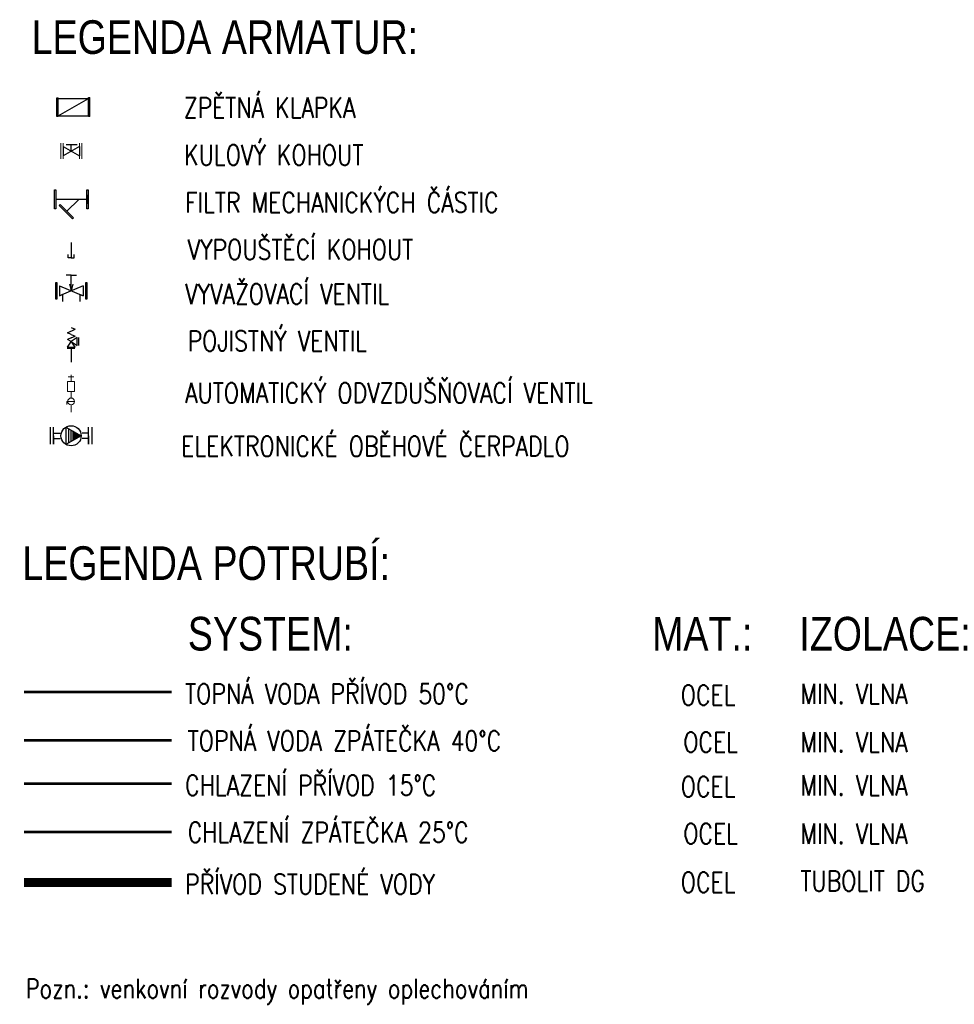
# Model space of a CAD drawing. Header units: millimetres. Extents: x -29085 to 3627694, y -159961 to 2281735.
# Tile 6 of 229: x -15830 to -8885, y 1925 to 9245. Entities that reach past the tile are written whole.
import ezdxf

# ---------------------------------------------------------------- set-up
doc = ezdxf.new("R2010")
doc.units = ezdxf.units.MM
for name, pattern in [('ACAD_ISO04W100', [30, 24, -3, 0, -3]), ('DASHED', [19.05, 12.7, -6.35]), ('ČÁRKOVANÁ', [19.05, 12.7, -6.35])]:
    doc.linetypes.add(name, pattern=pattern)
for name, color, linetype in [('ARMATURY', 7, 'Continuous'), ('CH_armatury', 7, 'Continuous'), ('G armatury', 7, 'Continuous'), ('G_armatury', 7, 'Continuous'), ('NWT-UT_TEXT', 90, 'Continuous'), ('NWT_UT_PRIV', 1, 'Continuous'), ('NWT_UT_ZPÁT', 150, 'DASHED'), ('UT_SV', 3, 'ACAD_ISO04W100')]:
    doc.layers.add(name, color=color, linetype=linetype)
doc.layers.add('G-TECHOLOGIE', color=6, linetype='Continuous', lineweight=20)
doc.layers.add('NEKO_armatury', color=7, linetype='Continuous', lineweight=25)
doc.styles.add('ARIAL', font='arial.ttf', dxfattribs={"width": 0.8})
doc.styles.add('ROMANS', font='romans.shx', dxfattribs={"width": 0.8})

# ---------------------------------------------------------------- blocks, each defined once
blk = doc.blocks.new('A$C64BC6BFD')
at = {"layer": 'CH_armatury'}
for p, q in [((-239.1, 32.5), (-239.1, -32.5)), ((-10, 0), (-239.1, 0)), ((-10, 32.5), (-10, -32.5)), ((-69.8, -0.1), (-158.3, -88.4))]:
    blk.add_line(p, q, dxfattribs=at)
for points in [[(-239.1, -70), (-249.1, -70), (-249.1, 70), (-239.1, 70)], [(0, -70), (-10, -70), (-10, 70), (0, 70)], [(-108.8, -137.9), (-115.8, -145), (-214.8, -46), (-207.8, -38.9)]]:
    blk.add_lwpolyline(points, close=True, dxfattribs=at)
blk = doc.blocks.new('Vypouštěcí ventil')
at = {"layer": 'NEKO_armatury', "color": 0, "lineweight": -3}
for p, q in [((0, 0), (0, -5)), ((-1, -5), (-1, -4)), ((0, -5), (-1, -5)), ((0, -5), (1, -5)), ((1, -5), (1, -4))]:
    blk.add_line(p, q, dxfattribs=at)
blk = doc.blocks.new('ČERPADLO S PLYNULOU ZMĚNOU OTÁČEK (PŘÍRUBOVÉ)')
at = {"layer": 'NEKO_armatury', "lineweight": -3}
blk.add_hatch(color=256, dxfattribs=at).paths.add_polyline_path([(26043.94, 27754.68), (26042.58, 27752.34), (26045.29, 27752.34)])
for p, q in [((26040.79, 27758.68), (26047.09, 27758.68)), ((26047.09, 27757.43), (26040.79, 27757.43)), ((26043.94, 27757.43), (26042.06, 27757.43)), ((26043.94, 27757.43), (26042.94, 27757.43)), ((26042.94, 27757.43), (26042.94, 27755.01)), ((26043.94, 27757.43), (26045.81, 27757.43)), ((26043.94, 27757.43), (26047.09, 27757.43)), ((26043.94, 27757.43), (26044.94, 27757.43)), ((26044.94, 27757.43), (26044.94, 27755.01)), ((26040.69, 27749.05), (26043.94, 27754.68)), ((26042.12, 27751.53), (26045.76, 27751.53)), ((26042.46, 27752.13), (26045.41, 27752.13)), ((26042.58, 27752.34), (26045.29, 27752.34)), ((26043.94, 27754.68), (26047.19, 27749.05)), ((26040.69, 27749.05), (26047.19, 27749.05)), ((26041.2, 27749.95), (26046.67, 27749.95)), ((26041.69, 27750.8), (26046.18, 27750.8)), ((26047.09, 27744.43), (26040.79, 27744.43)), ((26043.94, 27744.43), (26042.06, 27744.43)), ((26042.94, 27744.43), (26042.94, 27746.84)), ((26043.94, 27744.43), (26042.94, 27744.43)), ((26043.94, 27744.43), (26045.81, 27744.43)), ((26043.94, 27744.43), (26047.09, 27744.43)), ((26043.94, 27744.43), (26044.94, 27744.43)), ((26044.94, 27744.43), (26044.94, 27746.84)), ((26040.79, 27743.18), (26047.09, 27743.18))]:
    blk.add_line(p, q, dxfattribs=at)
blk.add_circle((26043.94, 27750.93), 3.75, dxfattribs=at)
blk = doc.blocks.new('ČERPADLO-E PŘÍBUBOVÉ')
at = {"layer": 'NEKO_armatury', "lineweight": -3}
blk.add_blockref('ČERPADLO S PLYNULOU ZMĚNOU OTÁČEK (PŘÍRUBOVÉ)', (-26043.94, -27743.18), dxfattribs=at)
blk = doc.blocks.new('RUČNÍ REGULAČNÍ VENTIL PŘÍRUBOVÝ')
at = {"layer": 'NEKO_armatury', "color": 0, "lineweight": -3}
for p, q in [((-3.08, 10.75), (3.08, 10.75)), ((-1.88, 9.75), (1.88, 9.75)), ((-1.88, 1), (1.88, 9.75)), ((-1.88, 9.75), (1.88, 1)), ((1.88, 9.75), (1.39, 8.6)), ((1.39, 8.6), (3.89, 8.6)), ((-5.9, 5.38), (-5.9, 7.25)), ((-2.5, 5.38), (-5.9, 5.38)), ((-5.9, 5.38), (-5.9, 3.5)), ((-2.5, 5.99), (0, 5.38)), ((-2.5, 4.74), (0, 5.38)), ((0, 5.38), (-2.5, 5.38)), ((-3.08, 0), (3.08, 0)), ((-1.88, 1), (1.88, 1)), ((1.88, 1), (1.4, 2.16)), ((1.4, 2.16), (3.9, 2.16))]:
    blk.add_line(p, q, dxfattribs=at)
at = {"layer": 'NEKO_armatury', "color": 0}
for points in [[(-3.08, 10.75), (-3.08, 11.15), (3.08, 11.15), (3.08, 10.75), (-3.08, 10.75)], [(-3.08, -0.4), (-3.08, 0), (3.08, 0), (3.08, -0.4), (-3.08, -0.4)]]:
    blk.add_lwpolyline(points, dxfattribs=at)
blk = doc.blocks.new('A$C00DB090D')
at = {"layer": 'CH_armatury', "color": 0}
for p, q in [((71.7, 244.6), (-68.3, 244.6)), ((-68.3, 244.6), (-68.3, 234.6)), ((71.7, 234.6), (-68.3, 234.6)), ((-63.1, 234.6), (-63.1, 10)), ((66.6, 234.6), (-63.1, 10)), ((53, 234.6), (-49.5, 234.6)), ((66.6, 234.6), (66.6, 10)), ((71.7, 234.6), (71.7, 244.6)), ((70, 10), (-70, 10)), ((-70, 10), (-70, 0)), ((70, 0), (-70, 0)), ((51.2, 0), (-51.2, 0)), ((70, 0), (70, 10))]:
    blk.add_line(p, q, dxfattribs=at)

msp = doc.modelspace()

# ---------------------------------------------------------------- linework, layer by layer
at = {"layer": 'ARMATURY'}
for p, q in [((-15447.3, 6955.8), (-15418.3, 6943.1)), ((-15476.2, 6917.5), (-15418.3, 6943.1)), ((-15447.3, 6904.7), (-15476.2, 6917.5)), ((-15404, 6882), (-15447.5, 6853.5)), ((-15447.3, 6904.7), (-15418.3, 6891.9)), ((-15447.3, 6879.1), (-15418.3, 6891.9)), ((-15404, 6823.5), (-15404, 6882)), ((-15393.7, 6881.4), (-15393.7, 6822.9)), ((-15447.3, 6853.7), (-15477.3, 6810.2)), ((-15477.3, 6810.2), (-15418.8, 6810.2)), ((-15447.3, 6879.1), (-15476.2, 6866.3)), ((-15447.3, 6853.5), (-15476.2, 6866.3)), ((-15447.5, 6853.5), (-15404, 6823.5)), ((-15418.8, 6810.2), (-15447.3, 6853.7)), ((-15419.5, 6799.9), (-15478, 6799.9)), ((-15448.7, 6799.9), (-15448.7, 6698.1))]:
    msp.add_line(p, q, dxfattribs=at)
at = {"layer": 'G armatury'}
for p, q in [((-15387, 8303), (-15506.8, 8233.8)), ((-15506.8, 8303), (-15506.8, 8233.8)), ((-15506.8, 8303), (-15387, 8233.8)), ((-15485.9, 8317.3), (-15404.4, 8317.3)), ((-15446.9, 8268.4), (-15446.9, 8317.3)), ((-15387, 8303), (-15387, 8233.8))]:
    msp.add_line(p, q, dxfattribs=at)
at = {"layer": 'G-TECHOLOGIE', "color": 7}
for p, q in [((-15525.1, 8210.8), (-15525.1, 8326.1)), ((-15525.1, 8210.8), (-15525.1, 8326.1)), ((-15506.8, 8210.8), (-15506.8, 8326.1)), ((-15387, 8210.8), (-15387, 8326.1)), ((-15387, 8210.8), (-15387, 8326.1)), ((-15387, 8210.8), (-15387, 8326.1)), ((-15368.7, 8210.8), (-15368.7, 8326.1))]:
    msp.add_line(p, q, dxfattribs=at)
at = {"layer": 'G_armatury', "lineweight": 20, "ltscale": 1000}
for p, q in [((-15469.1, 6590.4), (-15428.3, 6590.4)), ((-15469.1, 6590.4), (-15428.3, 6590.4)), ((-15448.7, 6555.5), (-15448.7, 6605.8)), ((-15448.7, 6555.5), (-15448.7, 6605.8)), ((-15474.9, 6480.1), (-15474.9, 6555.5)), ((-15474.9, 6555.5), (-15422.5, 6555.5)), ((-15474.9, 6480.1), (-15474.9, 6555.5)), ((-15474.9, 6555.5), (-15422.5, 6555.5)), ((-15422.4, 6555.5), (-15422.4, 6480.1)), ((-15422.4, 6555.5), (-15422.4, 6480.1)), ((-15474.9, 6480.1), (-15422.5, 6480.1)), ((-15474.9, 6480.1), (-15422.5, 6480.1)), ((-15448.7, 6432.1), (-15448.7, 6480.1)), ((-15448.7, 6432.1), (-15448.7, 6480.1)), ((-15424, 6407.3), (-15479.8, 6407.3)), ((-15479.8, 6385.3), (-15479.8, 6407.3)), ((-15424, 6407.3), (-15479.8, 6407.3)), ((-15479.8, 6385.3), (-15479.8, 6407.3)), ((-15448.7, 6326.9), (-15448.7, 6382.6))]:
    msp.add_line(p, q, dxfattribs=at)
at = {"layer": 'G_armatury'}
msp.add_line((-15448.7, 6432.1), (-15448.7, 6436.7), dxfattribs=at)
msp.add_line((-15448.7, 6432.1), (-15448.7, 6436.7), dxfattribs=at)
at = {"layer": 'G_armatury', "lineweight": 20, "ltscale": 1000}
msp.add_circle((-15448.7, 6407.3), 24.7, dxfattribs=at)
msp.add_circle((-15448.7, 6407.3), 24.7, dxfattribs=at)
at = {"layer": 'NWT_UT_PRIV', "color": 1, "const_width": 20}
msp.add_lwpolyline([(-15797.6, 4246.3), (-14700.4, 4246.3)], dxfattribs=at)
at = {"layer": 'NWT_UT_PRIV', "color": 5, "const_width": 20}
msp.add_lwpolyline([(-15797.6, 3566), (-14700.4, 3566)], dxfattribs=at)
at = {"layer": 'NWT_UT_ZPÁT', "color": 1, "ltscale": 0.25, "const_width": 20}
msp.add_lwpolyline([(-15797.6, 3886.9), (-14700.4, 3886.9)], dxfattribs=at)
at = {"layer": 'NWT_UT_ZPÁT', "color": 5, "ltscale": 0.25, "const_width": 20}
msp.add_lwpolyline([(-15797.6, 3206.6), (-14700.4, 3206.6)], dxfattribs=at)
at = {"layer": 'UT_SV', "ltscale": 8, "const_width": 65.5}
msp.add_lwpolyline([(-15797.6, 2831), (-14700.4, 2831)], dxfattribs=at)

# ---------------------------------------------------------------- block references
msp.add_blockref('A$C64BC6BFD', (-15322.3, 7909))
at = {"layer": 'NEKO_armatury', "linetype": 'ČÁRKOVANÁ', "xscale": -1, "rotation": 90}
msp.add_blockref('A$C00DB090D', (-15310.1, 8595.5), dxfattribs=at)
at = {"layer": 'NEKO_armatury', "xscale": 22.5, "yscale": 22.5, "zscale": 22.5}
msp.add_blockref('Vypouštěcí ventil', (-15446.9, 7588.1), dxfattribs=at)
at = {"layer": 'NEKO_armatury', "xscale": 20, "yscale": 20, "zscale": 20, "rotation": 270}
for name, p in [('RUČNÍ REGULAČNÍ VENTIL PŘÍRUBOVÝ', (-15554.4, 7228.7)), ('ČERPADLO-E PŘÍBUBOVÉ', (-15603.7, 6151.7))]:
    msp.add_blockref(name, p, dxfattribs=at)

# ---------------------------------------------------------------- texts
at = {"layer": 'NWT-UT_TEXT', "color": 2, "style": 'ARIAL', "width": 0.8}
for s, p in [('LEGENDA ARMATUR:', (-15741.4, 8990.2)), ('LEGENDA POTRUBÍ:', (-15810.7, 5080)), ('SYSTEM:', (-14580.9, 4555.4)), ('MAT.:', (-11131.1, 4555.4)), ('IZOLACE:', (-10037.1, 4555.4))]:
    msp.add_text(s, height=250, dxfattribs=at).set_placement(p)
at = {"layer": 'NWT-UT_TEXT', "style": 'ROMANS', "width": 0.8}
for s, height, p in [('ZPĚTNÁ KLAPKA', 150, (-14611.4, 8516.3)), ('KULOVÝ KOHOUT', 150, (-14608.4, 8163.6)), ('FILTR MECHANICKÝCH ČÁSTIC', 150, (-14601.2, 7810.6)), ('VYPOUŠTĚCÍ KOHOUT', 150, (-14582.4, 7461.1)), ('VYVAŽOVACÍ VENTIL', 150, (-14601.2, 7130.3)), ('POJISTNÝ VENTIL', 150, (-14582.4, 6780.8)), ('AUTOMATICKÝ ODVZDUŠŇOVACÍ VENTIL', 150, (-14601.2, 6395.3)), ('ELEKTRONICKÉ OBĚHOVÉ ČERPADLO', 150, (-14630, 5999)), ('TOPNÁ VODA PŘÍVOD 50°C ', 150, (-14601.2, 4158.5)), ('OCEL', 150, (-10918.3, 4148.6)), ('MIN. VLNA', 150, (-10029.3, 4158.5)), ('TOPNÁ VODA ZPÁTEČKA 40°C ', 150, (-14582.4, 3809.1)), ('OCEL', 150, (-10899.5, 3799.2)), ('MIN. VLNA', 150, (-10029.3, 3799.2)), ('CHLAZENÍ PŘÍVOD 15°C', 150, (-14601.2, 3478.2)), ('OCEL', 150, (-10918.3, 3468.3)), ('MIN. VLNA', 150, (-10029.3, 3478.2)), ('CHLAZENÍ ZPÁTEČKA 25°C', 150, (-14582.4, 3128.8)), ('OCEL', 150, (-10899.5, 3118.9)), ('MIN. VLNA', 150, (-10029.3, 3118.9)), ('PŘÍVOD STUDENÉ VODY', 150, (-14601.2, 2743.2)), ('OCEL', 150, (-10918.3, 2757.5)), ('TUBOLIT DG', 150, (-10029.3, 2767.4)), ('Pozn.: venkovní rozvody opatřeny oplechováním', 143.75, (-15785.7, 1971.2))]:
    msp.add_text(s, height=height, dxfattribs=at).set_placement(p)

doc.saveas('drawing.dxf')
